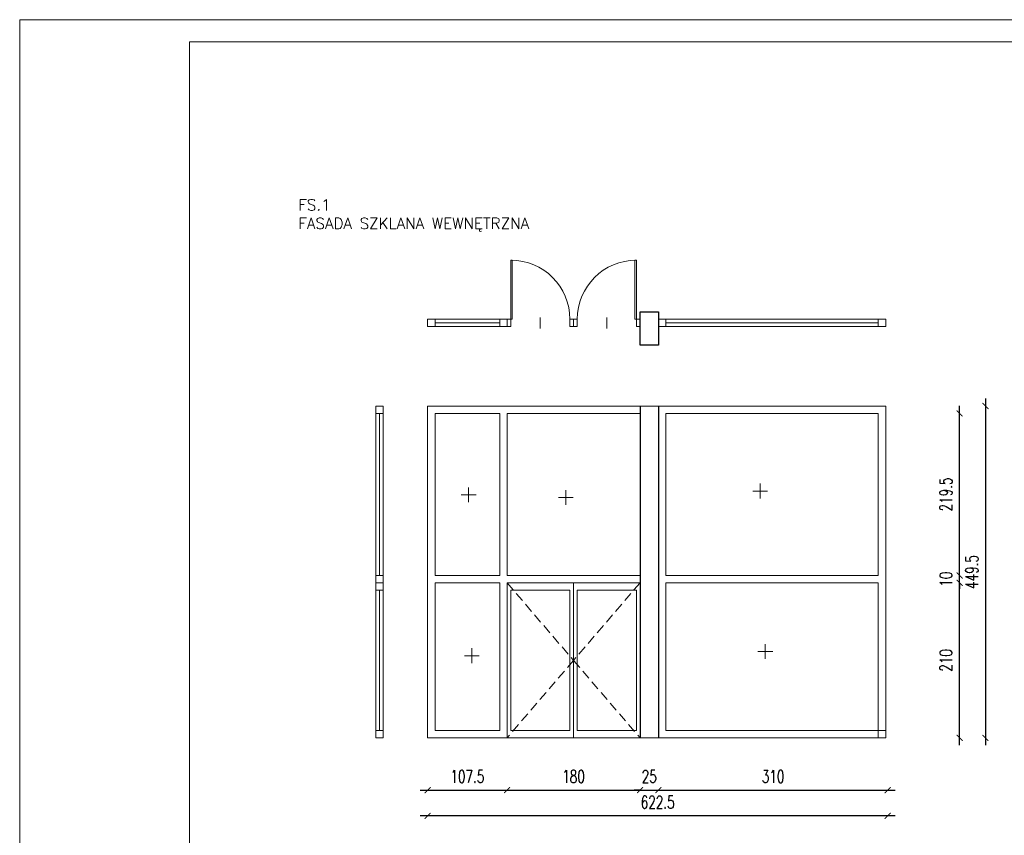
# Model space of a CAD drawing. Header units: millimetres. Extents: x -115268 to 140687, y -37779 to 24471.
# Tile 140 of 256: x 58605 to 59937, y -7887 to -6782. Entities that reach past the tile are written whole.
import ezdxf

# ---------------------------------------------------------------- set-up
doc = ezdxf.new("R2010")
doc.units = ezdxf.units.MM
doc.header["$PDMODE"] = 2
doc.header["$PDSIZE"] = 1
doc.linetypes.add('AUSGEZOGEN', pattern=[0])
doc.linetypes.add('DASHED', pattern=[19.05, 12.7, -6.35])
doc.layers.get('0').update_dxf_attribs({"lineweight": 9})
for name, color, linetype, lineweight in [('A - STOLARKA - ZESTAWIENIE', 140, 'Continuous', 9), ('A stolarka', 4, 'Continuous', 9), ('A_CIENKA', 7, 'Continuous', 9), ('A_KONSTRUKCJA', 3, 'Continuous', 25), ('A_PRZERYW', 8, 'DASHED', 9)]:
    doc.layers.add(name, color=color, linetype=linetype, lineweight=lineweight)
doc.layers.add('A_WYMIAR', color=253, linetype='Continuous', lineweight=5, transparency=0.2)
doc.styles.add('ROMANS', font='romanpl.shx', dxfattribs={"bigfont": 'romanbigpl.shx'})
doc.styles.add('romans 1-100', font='romans.shx', dxfattribs={"width": 0.7, "height": 17})
doc.dimstyles.new('___SKALA_1_100', dxfattribs={"dimscale": 10, "dimtxt": 17, "dimasz": 0.8, "dimexe": 2, "dimexo": 2, "dimgap": 1, "dimtad": 1, "dimdec": 4, "dimrnd": 0.5, "dimdsep": 46, "dimtxsty": 'romans 1-100', "dimblk": 'ARCHTICK', "dimcen": 0.1, "dimdle": 1, "dimse1": 1, "dimse2": 1, "dimadec": 0, "dimazin": 0, "dimtfac": 1, "dimtdec": 4, "dimtix": 1, "dimtmove": 0, "dimatfit": 3, "dimldrblk": 'ARCHTICK', "dimfxl": 6, "dimfxlon": 1, "dimtolj": 1, "dimarcsym": 0})

# ---------------------------------------------------------------- blocks, each defined once
blk = doc.blocks.new('AnonymMegaMac_nNn04')
at = {"layer": 'A stolarka', "color": 3, "linetype": 'AUSGEZOGEN', "lineweight": 0}
blk.add_line((39242.8, -7149.6), (39257.8, -7149.6), dxfattribs=at)
at = {"layer": 'A stolarka', "color": 7, "linetype": 'AUSGEZOGEN', "lineweight": 0}
for points in [[(39245.3, -7109.6), (39245.3, -7111.6), (39165.3, -7111.6), (39165.3, -7109.6)], [(39255.3, -7104.6), (39255.3, -7109.6), (39245.3, -7109.6), (39245.3, -7104.6)], [(39255.3, -7189.6), (39255.3, -7194.6), (39245.3, -7194.6), (39245.3, -7189.6)]]:
    blk.add_lwpolyline(points, close=True, dxfattribs=at)
at = {"layer": 'A stolarka', "color": 8, "linetype": 'AUSGEZOGEN', "lineweight": 0}
blk.add_arc((39245.3, -7109.6), 80, 180, 270, dxfattribs=at)
blk = doc.blocks.new('AnonymMegaMac_nNn05')
at = {"layer": 'A stolarka', "color": 3, "linetype": 'AUSGEZOGEN', "lineweight": 0}
blk.add_line((39242.8, -7239.6), (39257.8, -7239.6), dxfattribs=at)
at = {"layer": 'A stolarka', "color": 7, "linetype": 'AUSGEZOGEN', "lineweight": 0}
for points in [[(39255.3, -7199.6), (39255.3, -7194.6), (39245.3, -7194.6), (39245.3, -7199.6)], [(39245.3, -7279.6), (39245.3, -7277.6), (39165.3, -7277.6), (39165.3, -7279.6)], [(39255.3, -7284.6), (39255.3, -7279.6), (39245.3, -7279.6), (39245.3, -7284.6)]]:
    blk.add_lwpolyline(points, close=True, dxfattribs=at)
at = {"layer": 'A stolarka', "color": 8, "linetype": 'AUSGEZOGEN', "lineweight": 0}
blk.add_arc((39245.3, -7279.6), 80, 90, 180, dxfattribs=at)
blk = doc.blocks.new('_ArchTick')
at = {"color": 0, "linetype": 'ByBlock', "const_width": 0.15}
blk.add_lwpolyline([(-0.5, -0.5), (0.5, 0.5)], dxfattribs=at)
blk = doc.blocks.new('*D1772')
at = {"layer": 'A_WYMIAR', "color": 0, "lineweight": -2, "transparency": 16777216}
blk.add_line((59911.8, -7295.5), (59911.8, -7765), dxfattribs=at)
at = {"layer": 'Defpoints', "color": 0, "transparency": 16777216}
for p in [(59779.4, -7305.5), (59779.4, -7755), (59911.8, -7755)]:
    blk.add_point(p, dxfattribs=at)
at = {"layer": 'A_WYMIAR', "color": 0, "lineweight": -2, "transparency": 16777216, "xscale": 8, "yscale": 8, "zscale": 8}
for p, rotation in [((59911.8, -7305.5), 90), ((59911.8, -7755), 270)]:
    blk.add_blockref('_ArchTick', p, dxfattribs=dict(at, rotation=rotation))
at = {"layer": 'A_WYMIAR', "color": 0, "transparency": 16777216, "insert": (59893.3, -7530.3), "char_height": 17, "attachment_point": 5, "rotation": 90, "style": 'romans 1-100'}
blk.add_mtext('\\A1;449.5', dxfattribs=at)
blk = doc.blocks.new('*D1773')
at = {"layer": 'A_WYMIAR', "color": 0, "lineweight": -2, "transparency": 16777216}
blk.add_line((59876.8, -7765), (59876.8, -7535), dxfattribs=at)
at = {"layer": 'Defpoints', "color": 0, "transparency": 16777216}
for p in [(59766.7, -7545), (59876.8, -7545), (59766.7, -7755)]:
    blk.add_point(p, dxfattribs=at)
at = {"layer": 'A_WYMIAR', "color": 0, "lineweight": -2, "transparency": 16777216, "xscale": 8, "yscale": 8, "zscale": 8}
for p, rotation in [((59876.8, -7545), 90), ((59876.8, -7755), 270)]:
    blk.add_blockref('_ArchTick', p, dxfattribs=dict(at, rotation=rotation))
at = {"layer": 'A_WYMIAR', "color": 0, "transparency": 16777216, "insert": (59858.3, -7650), "char_height": 17, "attachment_point": 5, "rotation": 90, "style": 'romans 1-100'}
blk.add_mtext('\\A1;210', dxfattribs=at)
blk = doc.blocks.new('*D1774')
at = {"layer": 'A_WYMIAR', "color": 0, "lineweight": -2, "transparency": 16777216}
for p, q in [((59876.8, -7535), (59876.8, -7527)), ((59876.8, -7545), (59876.8, -7535)), ((59876.8, -7545), (59876.8, -7553))]:
    blk.add_line(p, q, dxfattribs=at)
at = {"layer": 'Defpoints', "color": 0, "transparency": 16777216}
for p in [(59766.7, -7535), (59876.8, -7535), (59766.7, -7545)]:
    blk.add_point(p, dxfattribs=at)
at = {"layer": 'A_WYMIAR', "color": 0, "lineweight": -2, "transparency": 16777216, "xscale": 8, "yscale": 8, "zscale": 8}
for p, rotation in [((59876.8, -7535), 270), ((59876.8, -7545), 90)]:
    blk.add_blockref('_ArchTick', p, dxfattribs=dict(at, rotation=rotation))
at = {"layer": 'A_WYMIAR', "color": 0, "transparency": 16777216, "insert": (59858.3, -7540), "char_height": 17, "attachment_point": 5, "rotation": 90, "style": 'romans 1-100'}
blk.add_mtext('\\A1;10', dxfattribs=at)
blk = doc.blocks.new('*D1775')
at = {"layer": 'A_WYMIAR', "color": 0, "lineweight": -2, "transparency": 16777216}
blk.add_line((59876.8, -7545), (59876.8, -7305.5), dxfattribs=at)
at = {"layer": 'Defpoints', "color": 0, "transparency": 16777216}
for p in [(59766.7, -7315.5), (59876.8, -7315.5), (59766.7, -7535)]:
    blk.add_point(p, dxfattribs=at)
at = {"layer": 'A_WYMIAR', "color": 0, "lineweight": -2, "transparency": 16777216, "xscale": 8, "yscale": 8, "zscale": 8}
for p, rotation in [((59876.8, -7315.5), 90), ((59876.8, -7535), 270)]:
    blk.add_blockref('_ArchTick', p, dxfattribs=dict(at, rotation=rotation))
at = {"layer": 'A_WYMIAR', "color": 0, "transparency": 16777216, "insert": (59858.3, -7425.3), "char_height": 17, "attachment_point": 5, "rotation": 90, "style": 'romans 1-100'}
blk.add_mtext('\\A1;219.5', dxfattribs=at)
blk = doc.blocks.new('*D1776')
at = {"layer": 'A_WYMIAR', "color": 0, "lineweight": -2, "transparency": 16777216}
blk.add_line((59789.4, -7860.6), (59146.7, -7860.6), dxfattribs=at)
at = {"layer": 'Defpoints', "color": 0, "transparency": 16777216}
for p in [(59156.7, -7755), (59779.4, -7755), (59156.7, -7860.6)]:
    blk.add_point(p, dxfattribs=at)
at = {"layer": 'A_WYMIAR', "color": 0, "lineweight": -2, "transparency": 16777216, "xscale": 8, "yscale": 8, "zscale": 8, "rotation": 180}
blk.add_blockref('_ArchTick', (59156.7, -7860.6), dxfattribs=at)
at = {"layer": 'A_WYMIAR', "color": 0, "lineweight": -2, "transparency": 16777216, "xscale": 8, "yscale": 8, "zscale": 8}
blk.add_blockref('_ArchTick', (59779.4, -7860.6), dxfattribs=at)
at = {"layer": 'A_WYMIAR', "color": 0, "transparency": 16777216, "insert": (59468.1, -7842.1), "char_height": 17, "attachment_point": 5, "style": 'romans 1-100'}
blk.add_mtext('\\A1;622.5', dxfattribs=at)
blk = doc.blocks.new('*D1777')
at = {"layer": 'A_WYMIAR', "color": 0, "lineweight": -2, "transparency": 16777216}
blk.add_line((59146.7, -7825.7), (59274.2, -7825.7), dxfattribs=at)
at = {"layer": 'Defpoints', "color": 0, "transparency": 16777216}
for p in [(59156.7, -7745), (59264.2, -7745), (59264.2, -7825.7)]:
    blk.add_point(p, dxfattribs=at)
at = {"layer": 'A_WYMIAR', "color": 0, "lineweight": -2, "transparency": 16777216, "xscale": 8, "yscale": 8, "zscale": 8, "rotation": 180}
blk.add_blockref('_ArchTick', (59156.7, -7825.7), dxfattribs=at)
at = {"layer": 'A_WYMIAR', "color": 0, "lineweight": -2, "transparency": 16777216, "xscale": 8, "yscale": 8, "zscale": 8}
blk.add_blockref('_ArchTick', (59264.2, -7825.7), dxfattribs=at)
at = {"layer": 'A_WYMIAR', "color": 0, "transparency": 16777216, "insert": (59210.5, -7807.2), "char_height": 17, "attachment_point": 5, "style": 'romans 1-100'}
blk.add_mtext('\\A1;107.5', dxfattribs=at)
blk = doc.blocks.new('*D1778')
at = {"layer": 'A_WYMIAR', "color": 0, "lineweight": -2, "transparency": 16777216}
blk.add_line((59254.2, -7825.7), (59454.2, -7825.7), dxfattribs=at)
at = {"layer": 'Defpoints', "color": 0, "transparency": 16777216}
for p in [(59264.2, -7755), (59444.2, -7755), (59444.2, -7825.7)]:
    blk.add_point(p, dxfattribs=at)
at = {"layer": 'A_WYMIAR', "color": 0, "lineweight": -2, "transparency": 16777216, "xscale": 8, "yscale": 8, "zscale": 8, "rotation": 180}
blk.add_blockref('_ArchTick', (59264.2, -7825.7), dxfattribs=at)
at = {"layer": 'A_WYMIAR', "color": 0, "lineweight": -2, "transparency": 16777216, "xscale": 8, "yscale": 8, "zscale": 8}
blk.add_blockref('_ArchTick', (59444.2, -7825.7), dxfattribs=at)
at = {"layer": 'A_WYMIAR', "color": 0, "transparency": 16777216, "insert": (59354.2, -7807.2), "char_height": 17, "attachment_point": 5, "style": 'romans 1-100'}
blk.add_mtext('\\A1;180', dxfattribs=at)
blk = doc.blocks.new('*D1779')
at = {"layer": 'A_WYMIAR', "color": 0, "lineweight": -2, "transparency": 16777216}
blk.add_line((59459.2, -7825.7), (59789.4, -7825.7), dxfattribs=at)
at = {"layer": 'Defpoints', "color": 0, "transparency": 16777216}
for p in [(59469.2, -7755), (59779.4, -7755), (59779.4, -7825.7)]:
    blk.add_point(p, dxfattribs=at)
at = {"layer": 'A_WYMIAR', "color": 0, "lineweight": -2, "transparency": 16777216, "xscale": 8, "yscale": 8, "zscale": 8, "rotation": 180}
blk.add_blockref('_ArchTick', (59469.2, -7825.7), dxfattribs=at)
at = {"layer": 'A_WYMIAR', "color": 0, "lineweight": -2, "transparency": 16777216, "xscale": 8, "yscale": 8, "zscale": 8}
blk.add_blockref('_ArchTick', (59779.4, -7825.7), dxfattribs=at)
at = {"layer": 'A_WYMIAR', "color": 0, "transparency": 16777216, "insert": (59624.3, -7807.2), "char_height": 17, "attachment_point": 5, "style": 'romans 1-100'}
blk.add_mtext('\\A1;310', dxfattribs=at)
blk = doc.blocks.new('*D1771')
at = {"layer": 'A_WYMIAR', "color": 0, "lineweight": -2, "transparency": 16777216}
for p, q in [((59444.2, -7825.7), (59436.2, -7825.7)), ((59444.2, -7825.7), (59469.2, -7825.7)), ((59469.2, -7825.7), (59477.2, -7825.7))]:
    blk.add_line(p, q, dxfattribs=at)
at = {"layer": 'Defpoints', "color": 0, "transparency": 16777216}
for p in [(59444.2, -7755), (59469.2, -7755), (59469.2, -7825.7)]:
    blk.add_point(p, dxfattribs=at)
at = {"layer": 'A_WYMIAR', "color": 0, "lineweight": -2, "transparency": 16777216, "xscale": 8, "yscale": 8, "zscale": 8}
blk.add_blockref('_ArchTick', (59444.2, -7825.7), dxfattribs=at)
at = {"layer": 'A_WYMIAR', "color": 0, "lineweight": -2, "transparency": 16777216, "xscale": 8, "yscale": 8, "zscale": 8, "rotation": 180}
blk.add_blockref('_ArchTick', (59469.2, -7825.7), dxfattribs=at)
at = {"layer": 'A_WYMIAR', "color": 0, "transparency": 16777216, "insert": (59456.7, -7807.2), "char_height": 17, "attachment_point": 5, "style": 'romans 1-100'}
blk.add_mtext('\\A1;25', dxfattribs=at)

msp = doc.modelspace()

# ---------------------------------------------------------------- linework, layer by layer
at = {"layer": 'A stolarka'}
for p, q in [((59156.73578, -7187.99705), (59264.23578, -7187.99705)), ((59166.73578, -7192.99705), (59254.23578, -7192.99705)), ((59469.23578, -7187.99705), (59776.73578, -7187.99705)), ((59479.23578, -7192.99705), (59766.73578, -7192.99705)), ((59264.23578, -7197.99705), (59156.73578, -7197.99705)), ((59469.23578, -7197.99705), (59776.73578, -7197.99705)), ((59086.73578, -7545.02348), (59086.73578, -7305.53495)), ((59091.73578, -7535.02348), (59091.73578, -7315.53495)), ((59096.73578, -7545.02348), (59096.73578, -7305.53495)), ((59156.73578, -7305.53495), (59776.73578, -7305.53495)), ((59156.73578, -7305.53495), (59156.73578, -7755.02348)), ((59166.73578, -7315.53495), (59254.23578, -7315.53495)), ((59166.73578, -7315.53495), (59166.73578, -7535.02348)), ((59254.23578, -7315.53495), (59254.23578, -7535.02348)), ((59264.23578, -7315.53495), (59444.23578, -7315.53495)), ((59264.23578, -7315.53495), (59264.23578, -7535.02348)), ((59444.23578, -7315.53495), (59444.23578, -7535.02348)), ((59479.23578, -7315.53495), (59766.73578, -7315.53495)), ((59479.23578, -7315.53495), (59479.23578, -7535.02348)), ((59766.73578, -7535.02348), (59766.73578, -7315.53495)), ((59776.73578, -7755.02348), (59776.73578, -7305.53495)), ((59212.23843, -7435.91679), (59212.23843, -7415.91679)), ((59343.8445, -7439.42913), (59343.8445, -7419.42913)), ((59606.77267, -7420.6483), (59596.77267, -7420.6483)), ((59606.77267, -7430.6483), (59606.77267, -7410.6483)), ((59606.77267, -7420.6483), (59616.77267, -7420.6483)), ((59212.23843, -7425.91679), (59202.23843, -7425.91679)), ((59212.23843, -7425.91679), (59222.23843, -7425.91679)), ((59343.8445, -7429.42913), (59333.8445, -7429.42913)), ((59343.8445, -7429.42913), (59353.8445, -7429.42913)), ((59166.73578, -7535.02348), (59254.23578, -7535.02348)), ((59264.23578, -7535.02348), (59444.23578, -7535.02348)), ((59479.23578, -7535.02348), (59766.73578, -7535.02348)), ((59086.73578, -7545.02348), (59086.73578, -7755.02348)), ((59091.73578, -7555.02348), (59091.73578, -7745.02348)), ((59096.73578, -7545.02348), (59096.73578, -7755.02348)), ((59166.73578, -7545.02348), (59254.23578, -7545.02348)), ((59166.73578, -7545.02348), (59166.73578, -7745.02348)), ((59254.23578, -7545.02348), (59254.23578, -7745.02348)), ((59264.23578, -7545.02348), (59444.23578, -7545.02348)), ((59264.23578, -7545.02348), (59264.23578, -7755.02348)), ((59269.23578, -7555.02348), (59349.23578, -7555.02348)), ((59269.23578, -7555.02348), (59269.23578, -7745.02348)), ((59349.23578, -7555.02348), (59349.23578, -7745.02348)), ((59354.23578, -7545.02348), (59354.23578, -7755.02348)), ((59359.23578, -7555.02348), (59439.23578, -7555.02348)), ((59359.23578, -7555.02348), (59359.23578, -7745.02348)), ((59439.23578, -7555.02348), (59439.23578, -7745.02348)), ((59444.23578, -7545.02348), (59444.23578, -7755.02348)), ((59479.23578, -7545.02348), (59766.73578, -7545.02348)), ((59479.23578, -7545.02348), (59479.23578, -7745.02348)), ((59766.73578, -7755.02348), (59766.73578, -7545.02348)), ((59216.63191, -7653.68103), (59216.63191, -7633.68103)), ((59613.76581, -7647.87484), (59613.76581, -7627.87484)), ((59216.63191, -7643.68103), (59206.63191, -7643.68103)), ((59216.63191, -7643.68103), (59226.63191, -7643.68103)), ((59613.76581, -7637.87484), (59603.76581, -7637.87484)), ((59613.76581, -7637.87484), (59623.76581, -7637.87484)), ((59156.73578, -7755.02348), (59776.73578, -7755.02348)), ((59166.73578, -7745.02348), (59254.23578, -7745.02348)), ((59269.23578, -7745.02348), (59349.23578, -7745.02348)), ((59359.23578, -7745.02348), (59439.23578, -7745.02348)), ((59479.23578, -7745.02348), (59776.73578, -7745.02348))]:
    msp.add_line(p, q, dxfattribs=at)
for points in [[(59156.73578, -7197.99705), (59166.73578, -7197.99705), (59166.73578, -7187.99705), (59156.73578, -7187.99705), (59156.73578, -7197.99705)], [(59254.23578, -7197.99705), (59264.23578, -7197.99705), (59264.23578, -7187.99705), (59254.23578, -7187.99705), (59254.23578, -7197.99705)], [(59469.23578, -7197.99705), (59479.23578, -7197.99705), (59479.23578, -7187.99705), (59469.23578, -7187.99705), (59469.23578, -7197.99705)], [(59766.73578, -7197.99705), (59776.73578, -7197.99705), (59776.73578, -7187.99705), (59766.73578, -7187.99705), (59766.73578, -7197.99705)], [(59096.73578, -7315.53495), (59096.73578, -7305.53495), (59086.73578, -7305.53495), (59086.73578, -7315.53495), (59096.73578, -7315.53495)], [(59096.73578, -7545.02348), (59096.73578, -7535.02348), (59086.73578, -7535.02348), (59086.73578, -7545.02348), (59096.73578, -7545.02348)], [(59096.73578, -7555.02348), (59096.73578, -7545.02348), (59086.73578, -7545.02348), (59086.73578, -7555.02348), (59096.73578, -7555.02348)], [(59096.73578, -7755.02348), (59096.73578, -7745.02348), (59086.73578, -7745.02348), (59086.73578, -7755.02348), (59096.73578, -7755.02348)]]:
    msp.add_lwpolyline(points, dxfattribs=at)
at = {"layer": 'A_CIENKA'}
for points in [[(60704.56021, -6782.35612), (60704.56021, -9752.35612), (58604.56021, -9752.35612), (58604.56021, -6782.35612)], [(60674.56021, -6812.35612), (60674.56021, -9722.35612), (58834.56021, -9722.35612), (58834.56021, -6812.35612)]]:
    msp.add_lwpolyline(points, close=True, dxfattribs=at)
at = {"layer": 'A_KONSTRUKCJA'}
for p, q in [((59444.23578, -7305.53495), (59444.23578, -7755.02348)), ((59469.23578, -7305.53495), (59469.23578, -7755.02348))]:
    msp.add_line(p, q, dxfattribs=at)
at = {"layer": 'A_KONSTRUKCJA', "ltscale": 0.5}
msp.add_lwpolyline([(59469.23578, -7177.99705), (59469.23578, -7222.99705), (59444.23578, -7222.99705), (59444.23578, -7177.99705)], close=True, dxfattribs=at)
at = {"layer": 'A_PRZERYW'}
for points in [[(59264.23578, -7545.02348), (59354.23578, -7650.02348), (59264.23578, -7755.02348)], [(59444.23578, -7545.02348), (59354.23578, -7650.02348), (59444.23578, -7755.02348)]]:
    msp.add_lwpolyline(points, dxfattribs=at)

# ---------------------------------------------------------------- block references
at = {"layer": 'A stolarka', "rotation": 269.9999999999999}
for name in ['AnonymMegaMac_nNn05', 'AnonymMegaMac_nNn04']:
    msp.add_blockref(name, (66548.84637, 32057.2696), dxfattribs=at)

# ---------------------------------------------------------------- texts
at = {"layer": 'A - STOLARKA - ZESTAWIENIE', "color": 7, "insert": (58981.71488, -7025.67395), "char_height": 15, "width": 461.1279162, "attachment_point": 1, "style": 'ROMANS'}
msp.add_mtext('{\\Fromans|c238;FS.1\\PFASADA SZKLANA WEWNĘTRZNA}', dxfattribs=at)

# ---------------------------------------------------------------- dimensions: what is measured, and where the dimension line sits
at = {"layer": 'A_WYMIAR'}
for base, p1, p2, picture, middle in [((59911.82709, -7755.02348), (59779.44063, -7305.53495), (59779.44063, -7755.02348), '*D1772', (59893.32709, -7530.27922)), ((59876.82709, -7315.53495), (59766.73578, -7535.02348), (59766.73578, -7315.53495), '*D1775', (59858.32709, -7425.27922)), ((59876.82709, -7535.02348), (59766.73578, -7545.02348), (59766.73578, -7535.02348), '*D1774', (59858.32709, -7540.02348)), ((59876.82709, -7545.02348), (59766.73578, -7755.02348), (59766.73578, -7545.02348), '*D1773', (59858.32709, -7650.02348))]:
    dim = msp.add_linear_dim(base=base, p1=p1, p2=p2, angle=90, dimstyle='___SKALA_1_100', dxfattribs=at)
    dim.commit()
    dim.dimension.update_dxf_attribs({"geometry": picture, "text_midpoint": middle})
for base, p1, p2, picture, middle in [((59264.23578, -7825.66834), (59156.73578, -7745.02348), (59264.23578, -7745.02348), '*D1777', (59210.48578, -7807.16834)), ((59156.735784, -7860.606571), (59779.440629, -7755.023479), (59156.735784, -7755.023479), '*D1776', (59468.088206, -7842.106571)), ((59444.23578, -7825.66834), (59264.23578, -7755.02348), (59444.23578, -7755.02348), '*D1778', (59354.23578, -7807.16834)), ((59469.23578, -7825.66834), (59444.23578, -7755.02348), (59469.23578, -7755.02348), '*D1771', (59456.73578, -7807.16834)), ((59779.440629, -7825.668343), (59469.235784, -7755.023479), (59779.440629, -7755.023479), '*D1779', (59624.338206, -7807.168343))]:
    dim = msp.add_linear_dim(base=base, p1=p1, p2=p2, dimstyle='___SKALA_1_100', dxfattribs=at)
    dim.commit()
    dim.dimension.update_dxf_attribs({"geometry": picture, "text_midpoint": middle})

doc.saveas('drawing.dxf')
